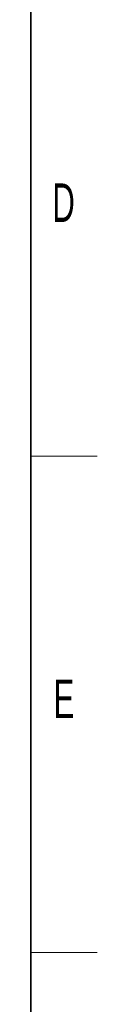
# Model space of a CAD drawing. Header units: millimetres. Extents: x 5 to 418, y 2 to 292.
# Tile 28 of 31: x 408 to 414, y 53 to 142. Entities that reach past the tile are written whole.
import ezdxf

# ---------------------------------------------------------------- set-up
doc = ezdxf.new("R2010")
doc.units = ezdxf.units.MM
doc.layers.add('SLD-0', color=7, linetype='Continuous')
doc.styles.add('SLDTEXTSTYLE0', font='TXT', dxfattribs={"width": 0.605})

msp = doc.modelspace()

# ---------------------------------------------------------------- linework, layer by layer
at = {"layer": 'SLD-0', "lineweight": 35}
msp.add_line((408, 12), (408, 282.5), dxfattribs=at)
at = {"layer": 'SLD-0', "lineweight": 18}
for p, q in [((408, 102.25), (414, 102.25)), ((408, 57.25), (414, 57.25))]:
    msp.add_line(p, q, dxfattribs=at)

# ---------------------------------------------------------------- texts
at = {"layer": 'SLD-0', "char_height": 3.5, "attachment_point": 2, "style": 'SLDTEXTSTYLE0'}
for s, insert in [('D', (410.9597, 127.0011)), ('E', (410.9816, 82.0011))]:
    msp.add_mtext(s, dxfattribs=dict(at, insert=insert))

doc.saveas('drawing.dxf')
